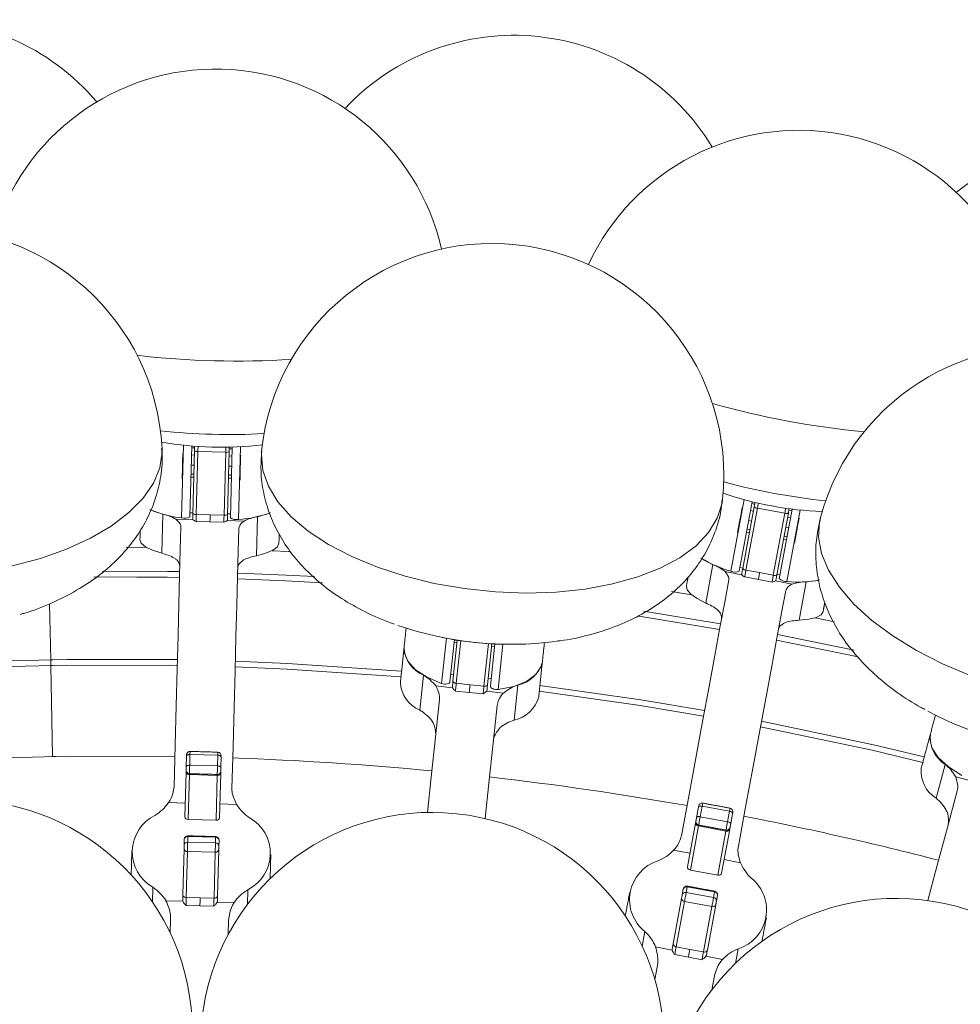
# Model space of a CAD drawing. Header units: millimetres. Extents: x 95 to 591, y 325 to 1119.
# Tile 38 of 55: x 414 to 455, y 629 to 672. Entities that reach past the tile are written whole.
import ezdxf

# ---------------------------------------------------------------- set-up
doc = ezdxf.new("R2010")
doc.units = ezdxf.units.MM

msp = doc.modelspace()

# ---------------------------------------------------------------- linework, layer by layer
at = {"color": 7, "linetype": 'Continuous', "lineweight": 15}
for p, q in [((421.456, 650.01), (421.538, 653.145)), ((421.89, 653.112), (421.81, 650.06)), ((421.888, 653.031), (422.012, 653.028)), ((423.559, 650.014), (423.639, 653.066)), ((423.992, 653.081), (423.91, 649.946)), ((421.88, 652.725), (422.004, 652.722)), ((421.938, 650.198), (422.009, 652.914)), ((422.158, 652.871), (422.087, 650.155)), ((422.158, 652.871), (423.358, 652.84)), ((423.287, 650.124), (423.358, 652.84)), ((423.509, 652.875), (423.438, 650.158)), ((423.504, 652.682), (423.629, 652.679)), ((423.512, 652.989), (423.637, 652.985)), ((421.868, 652.287), (421.993, 652.284)), ((423.492, 652.244), (423.617, 652.241)), ((421.854, 651.769), (421.979, 651.766)), ((421.858, 651.901), (421.983, 651.898)), ((423.479, 651.727), (423.604, 651.724)), ((423.482, 651.859), (423.607, 651.855)), ((445.164, 647.712), (445.736, 650.796)), ((446.078, 650.708), (445.521, 647.706)), ((445.67, 647.822), (446.165, 650.493)), ((446.063, 650.628), (446.186, 650.605)), ((420.598, 648.483), (420.642, 650.172)), ((421.814, 650.224), (421.939, 650.221)), ((422.087, 650.155), (422.687, 650.139)), ((422.687, 650.139), (423.287, 650.124)), ((423.438, 650.182), (423.563, 650.179)), ((424.731, 650.065), (424.687, 648.375)), ((446.305, 650.428), (445.81, 647.756)), ((446.007, 650.327), (446.13, 650.304)), ((446.305, 650.428), (447.485, 650.209)), ((446.99, 647.538), (447.485, 650.209)), ((447.64, 650.22), (447.145, 647.548)), ((447.242, 647.387), (447.798, 650.389)), ((448.149, 650.349), (447.578, 647.265)), ((447.605, 650.031), (447.728, 650.008)), ((447.661, 650.332), (447.784, 650.309)), ((421.213, 649.949), (421.942, 649.93)), ((422.679, 649.837), (422.079, 649.853)), ((423.279, 649.821), (422.679, 649.837)), ((424.15, 649.872), (423.42, 649.891)), ((445.927, 649.896), (446.05, 649.874)), ((447.525, 649.6), (447.648, 649.577)), ((445.833, 649.387), (445.956, 649.364)), ((445.857, 649.517), (445.98, 649.494)), ((447.455, 649.221), (447.578, 649.198)), ((447.431, 649.091), (447.554, 649.068)), ((419.069, 648.741), (419.937, 648.736)), ((419.133, 648.74), (419.937, 648.736)), ((444.077, 646.337), (444.385, 648)), ((418.078, 647.715), (421.373, 647.693)), ((444.914, 647.69), (445.632, 647.557)), ((445.551, 647.868), (445.674, 647.845)), ((445.81, 647.756), (446.4, 647.647)), ((446.4, 647.647), (446.99, 647.538)), ((447.149, 647.571), (447.272, 647.549)), ((421.366, 647.443), (417.67, 647.463)), ((446.345, 647.35), (445.755, 647.459)), ((446.935, 647.24), (446.345, 647.35)), ((447.803, 647.154), (447.086, 647.287)), ((448.408, 647.254), (448.1, 645.592)), ((442.603, 646.832), (443.465, 646.691)), ((415.806, 643.887), (415.758, 646.304)), ((441.39, 645.986), (444.719, 645.436)), ((448.798, 645.703), (449.639, 645.528)), ((447.177, 644.981), (450.485, 644.3)), ((432.676, 642.865), (432.881, 644.816)), ((433.229, 644.755), (433.038, 642.941)), ((433.166, 642.963), (433.353, 644.735)), ((433.216, 644.635), (433.341, 644.622)), ((433.227, 644.739), (433.352, 644.726)), ((433.501, 644.713), (433.308, 642.873)), ((434.501, 642.747), (434.694, 644.587)), ((434.844, 644.578), (434.658, 642.806)), ((434.779, 642.758), (434.969, 644.572)), ((434.843, 644.569), (434.968, 644.556)), ((435.322, 644.559), (435.117, 642.608)), ((450.651, 644.008), (447.132, 644.735)), ((434.832, 644.465), (434.957, 644.452)), ((415.889, 639.713), (415.811, 643.64)), ((431.732, 641.713), (431.891, 643.22)), ((433.071, 643.257), (433.196, 643.244)), ((433.308, 642.873), (433.904, 642.81)), ((433.904, 642.81), (434.501, 642.747)), ((434.688, 643.087), (434.812, 643.074)), ((432.422, 642.759), (433.148, 642.683)), ((433.869, 642.477), (433.273, 642.54)), ((434.466, 642.415), (433.869, 642.477)), ((435.344, 642.452), (434.618, 642.529)), ((435.959, 642.792), (435.801, 641.285)), ((421.652, 639.272), (421.664, 639.734)), ((421.816, 639.8), (421.804, 639.339)), ((421.816, 639.8), (423.016, 639.769)), ((423.004, 639.307), (423.016, 639.769)), ((423.164, 639.694), (423.152, 639.233)), ((421.596, 637.108), (421.646, 639.025)), ((421.804, 639.339), (423.004, 639.307)), ((423.145, 638.986), (423.095, 637.069)), ((454.016, 637.909), (454.408, 639.373)), ((421.793, 638.933), (421.743, 636.997)), ((421.793, 638.933), (422.993, 638.901)), ((422.942, 636.965), (422.993, 638.901)), ((454.861, 638.835), (455.566, 638.646)), ((420.892, 637.726), (421.611, 637.707)), ((423.83, 637.649), (423.111, 637.668)), ((443.678, 637.075), (443.762, 637.529)), ((443.923, 637.571), (443.838, 637.117)), ((443.923, 637.571), (445.103, 637.353)), ((445.018, 636.899), (445.103, 637.353)), ((421.743, 636.997), (422.942, 636.965)), ((443.838, 637.117), (445.018, 636.899)), ((445.237, 637.256), (445.153, 636.802)), ((443.284, 634.947), (443.633, 636.833)), ((443.764, 636.718), (443.412, 634.814)), ((443.764, 636.718), (444.944, 636.499)), ((444.591, 634.595), (444.944, 636.499)), ((445.108, 636.56), (444.759, 634.673)), ((421.564, 635.887), (421.57, 636.133)), ((421.723, 636.261), (421.717, 636.016)), ((421.717, 636.016), (422.917, 635.984)), ((421.723, 636.261), (422.923, 636.23)), ((422.917, 635.984), (422.923, 636.23)), ((423.07, 636.093), (423.063, 635.848)), ((421.507, 633.74), (421.559, 635.728)), ((421.707, 635.618), (421.655, 633.63)), ((421.707, 635.618), (422.906, 635.587)), ((422.854, 633.598), (422.906, 635.587)), ((423.059, 635.689), (423.007, 633.701)), ((442.686, 635.667), (443.393, 635.536)), ((445.575, 635.132), (444.868, 635.263)), ((443.412, 634.814), (444.591, 634.595)), ((420.203, 633.433), (420.22, 634.069)), ((424.31, 633.962), (424.293, 633.326)), ((443.061, 633.746), (443.106, 633.987)), ((443.277, 634.09), (443.233, 633.849)), ((443.277, 634.09), (444.457, 633.872)), ((420.781, 633.485), (421.511, 633.466)), ((421.655, 633.63), (422.254, 633.614)), ((422.254, 633.614), (422.854, 633.598)), ((442.67, 631.634), (443.032, 633.59)), ((443.16, 633.458), (442.798, 631.502)), ((443.16, 633.458), (444.34, 633.239)), ((443.233, 633.849), (444.413, 633.63)), ((444.413, 633.63), (444.457, 633.872)), ((444.581, 633.714), (444.536, 633.473)), ((422.245, 633.271), (421.646, 633.286)), ((422.845, 633.255), (422.245, 633.271)), ((423.719, 633.408), (422.989, 633.427)), ((443.978, 631.284), (444.34, 633.239)), ((444.507, 633.316), (444.145, 631.361)), ((420.964, 632.096), (420.98, 632.712)), ((423.479, 632.647), (423.463, 632.03)), ((441.334, 631.535), (441.45, 632.161)), ((441.913, 631.496), (442.63, 631.363)), ((442.798, 631.502), (443.388, 631.393)), ((443.388, 631.393), (443.978, 631.284)), ((445.472, 631.415), (445.356, 630.789)), ((443.325, 631.055), (442.735, 631.165)), ((443.915, 630.946), (443.325, 631.055)), ((444.802, 630.96), (444.084, 631.093)), ((441.876, 630.095), (441.988, 630.702)), ((444.446, 630.246), (444.334, 629.639))]:
    msp.add_line(p, q, dxfattribs=at)
at = {"color": 7, "linetype": 'Continuous', "lineweight": 15, "flags": 128}
for points in [[(414.149, 647.938), (415.363, 648.263), (416.493, 648.663), (417.519, 649.131), (418.421, 649.659), (419.184, 650.238), (419.795, 650.856), (420.241, 651.504), (420.517, 652.169), (420.615, 652.84), (420.612, 653.007)], [(422.009, 652.914), (422.01, 652.937), (422.011, 652.96), (422.011, 652.982), (422.012, 653.002), (422.012, 653.018), (422.013, 653.031), (422.013, 653.038), (422.013, 653.04)], [(422.164, 653.092), (422.163, 653.042), (422.161, 652.987), (422.16, 652.929), (422.158, 652.871)], [(423.358, 652.84), (423.36, 652.897), (423.361, 652.955), (423.362, 653.011), (423.364, 653.06), (423.364, 653.06)], [(423.512, 653), (423.512, 652.999), (423.512, 652.991), (423.512, 652.979), (423.511, 652.963), (423.511, 652.943), (423.51, 652.921), (423.51, 652.898), (423.509, 652.875)], [(421.478, 651.701), (421.49, 652.175), (421.499, 652.515), (421.504, 652.719), (421.506, 652.787)], [(424.005, 652.721), (424.003, 652.653), (423.998, 652.449), (423.989, 652.11), (423.977, 651.635)], [(424.909, 652.894), (424.897, 652.728), (424.961, 652.053), (425.201, 651.374), (425.613, 650.704), (426.19, 650.054), (426.922, 649.437), (427.796, 648.862), (428.795, 648.341), (429.903, 647.882), (431.098, 647.495), (432.361, 647.184), (433.669, 646.957), (434.997, 646.818), (436.323, 646.768), (437.623, 646.809), (438.873, 646.94), (440.052, 647.158), (441.138, 647.46), (442.112, 647.84), (442.956, 648.292), (443.656, 648.808), (444.198, 649.377), (444.574, 649.991), (444.777, 650.638), (444.8, 650.804)], [(445.45, 649.379), (445.536, 649.845), (445.598, 650.179), (445.635, 650.38), (445.648, 650.447)], [(446.165, 650.493), (446.169, 650.516), (446.173, 650.539), (446.178, 650.561), (446.181, 650.58), (446.184, 650.596), (446.186, 650.608), (446.188, 650.615), (446.188, 650.617)], [(446.346, 650.645), (446.337, 650.596), (446.327, 650.542), (446.316, 650.485), (446.305, 650.428)], [(420.089, 650.369), (420.241, 650.303), (420.642, 650.172)], [(421.932, 649.949), (421.933, 649.979), (421.933, 650.009), (421.934, 650.041), (421.935, 650.072), (421.936, 650.104), (421.937, 650.135), (421.938, 650.167), (421.938, 650.198)], [(422.087, 650.155), (422.086, 650.108), (422.085, 650.061), (422.084, 650.015), (422.082, 649.971), (422.081, 649.932), (422.081, 649.899), (422.08, 649.872), (422.079, 649.853)], [(422.679, 649.837), (422.68, 649.856), (422.68, 649.883), (422.681, 649.916), (422.682, 649.956), (422.683, 649.999), (422.685, 650.045), (422.686, 650.093), (422.687, 650.139)], [(423.279, 649.821), (423.279, 649.84), (423.28, 649.867), (423.281, 649.901), (423.282, 649.94), (423.283, 649.983), (423.284, 650.03), (423.286, 650.077), (423.287, 650.124)], [(423.438, 650.158), (423.437, 650.128), (423.436, 650.096), (423.435, 650.065), (423.435, 650.033), (423.434, 650.001), (423.433, 649.97), (423.432, 649.939), (423.431, 649.909)], [(424.731, 650.065), (425.138, 650.174), (425.28, 650.227)], [(447.485, 650.209), (447.496, 650.266), (447.506, 650.323), (447.517, 650.377), (447.526, 650.426), (447.526, 650.426)], [(447.663, 650.344), (447.663, 650.342), (447.661, 650.335), (447.659, 650.323), (447.656, 650.307), (447.652, 650.287), (447.648, 650.266), (447.644, 650.243), (447.64, 650.22)], [(449.026, 650.021), (448.988, 649.858), (448.945, 649.181), (449.076, 648.473), (449.379, 647.747), (449.847, 647.015), (450.473, 646.291), (451.246, 645.587), (452.152, 644.915), (453.174, 644.289), (454.294, 643.719), (455.493, 643.215)], [(421.129, 638.4), (421.176, 640.202), (421.221, 641.897), (421.262, 643.481), (421.301, 644.95), (421.336, 646.302), (421.368, 647.532), (421.397, 648.639), (421.423, 649.619)], [(448.106, 649.991), (448.094, 649.924), (448.056, 649.723), (447.994, 649.389), (447.908, 648.923)], [(423.922, 649.554), (423.897, 648.573), (423.868, 647.467), (423.835, 646.236), (423.8, 644.885), (423.761, 643.415), (423.72, 641.831), (423.676, 640.137), (423.628, 638.335)], [(419.658, 649.075), (419.717, 648.916), (419.899, 648.759), (420.197, 648.613), (420.598, 648.483)], [(424.687, 648.375), (425.094, 648.485), (425.399, 648.615), (425.589, 648.762), (425.656, 648.918)], [(425.36, 648.594), (426.068, 648.561), (426.151, 648.557)], [(443.87, 648.281), (444.01, 648.191), (444.385, 648)], [(418.03, 647.715), (420.849, 647.701), (421.373, 647.693)], [(423.894, 647.627), (425.966, 647.541), (427.187, 647.476)], [(445.624, 647.577), (445.63, 647.606), (445.636, 647.637), (445.641, 647.667), (445.647, 647.698), (445.653, 647.729), (445.659, 647.761), (445.664, 647.791), (445.67, 647.822)], [(445.81, 647.756), (445.802, 647.71), (445.793, 647.664), (445.785, 647.618), (445.777, 647.576), (445.77, 647.537), (445.764, 647.504), (445.759, 647.478), (445.755, 647.459)], [(446.345, 647.35), (446.349, 647.368), (446.354, 647.395), (446.36, 647.428), (446.367, 647.466), (446.375, 647.509), (446.383, 647.555), (446.392, 647.601), (446.4, 647.647)], [(446.935, 647.24), (446.939, 647.259), (446.943, 647.285), (446.95, 647.318), (446.957, 647.357), (446.965, 647.4), (446.973, 647.445), (446.982, 647.492), (446.99, 647.538)], [(447.145, 647.548), (447.139, 647.518), (447.133, 647.487), (447.128, 647.456), (447.122, 647.425), (447.116, 647.394), (447.11, 647.363), (447.105, 647.333), (447.099, 647.304)], [(421.366, 647.443), (420.846, 647.452), (417.766, 647.464)], [(427.537, 647.206), (425.954, 647.291), (423.865, 647.378)], [(443.025, 636.296), (443.354, 638.068), (443.663, 639.735), (443.951, 641.293), (444.219, 642.738), (444.466, 644.068), (444.69, 645.278), (444.892, 646.367), (445.07, 647.331)], [(443.242, 647.07), (443.275, 646.903), (443.431, 646.72), (443.702, 646.529), (444.077, 646.337)], [(448.408, 647.254), (448.827, 647.298), (448.975, 647.328)], [(447.529, 646.875), (447.35, 645.911), (447.148, 644.823), (446.924, 643.612), (446.677, 642.283), (446.409, 640.838), (446.121, 639.28), (445.812, 637.613), (445.483, 635.841)], [(444.674, 645.191), (441.203, 645.762), (441.15, 645.77)], [(448.1, 645.592), (448.519, 645.636), (448.841, 645.717), (449.051, 645.832), (449.142, 645.977)], [(431.056, 644.411), (431.06, 644.219), (431.214, 643.831), (431.55, 643.46), (432.049, 643.131), (432.676, 642.865)], [(414.083, 643.842), (416.501, 643.899), (421.273, 643.893)], [(421.267, 643.647), (416.505, 643.653), (414.096, 643.596)], [(415.806, 643.887), (420.918, 643.899), (421.273, 643.893)], [(415.811, 643.64), (415.811, 643.652), (415.81, 643.67), (415.81, 643.695), (415.809, 643.726), (415.808, 643.762), (415.808, 643.801), (415.807, 643.843), (415.806, 643.887)], [(421.267, 643.647), (420.914, 643.653), (415.811, 643.64)], [(423.772, 643.828), (426.027, 643.732), (430.95, 643.4)], [(435.117, 642.608), (435.786, 642.738), (436.342, 642.957), (436.748, 643.249), (436.979, 643.597), (437.023, 643.784)], [(430.924, 643.155), (426.015, 643.486), (423.766, 643.581)], [(433.038, 642.941), (433.027, 642.911), (433.002, 642.885), (432.963, 642.864), (432.914, 642.849), (432.857, 642.841), (432.796, 642.841), (432.734, 642.849), (432.676, 642.865)], [(433.141, 642.72), (433.144, 642.752), (433.147, 642.783), (433.151, 642.814), (433.154, 642.846), (433.157, 642.876), (433.16, 642.906), (433.163, 642.935), (433.166, 642.963)], [(433.308, 642.873), (433.279, 642.877), (433.251, 642.884), (433.226, 642.894), (433.204, 642.906), (433.187, 642.919), (433.175, 642.933), (433.168, 642.948), (433.166, 642.963)], [(433.308, 642.873), (433.303, 642.83), (433.298, 642.784), (433.293, 642.737), (433.288, 642.691), (433.284, 642.646), (433.279, 642.605), (433.276, 642.57), (433.273, 642.54)], [(433.904, 642.81), (433.9, 642.767), (433.895, 642.721), (433.89, 642.675), (433.885, 642.628), (433.881, 642.583), (433.876, 642.543), (433.872, 642.507), (433.869, 642.477)], [(434.501, 642.747), (434.53, 642.746), (434.559, 642.747), (434.585, 642.751), (434.609, 642.758), (434.629, 642.767), (434.644, 642.779), (434.654, 642.792), (434.658, 642.806)], [(434.658, 642.806), (434.655, 642.778), (434.652, 642.749), (434.649, 642.719), (434.646, 642.689), (434.642, 642.658), (434.639, 642.626), (434.636, 642.595), (434.633, 642.563)], [(434.466, 642.415), (434.469, 642.444), (434.473, 642.48), (434.477, 642.521), (434.482, 642.565), (434.487, 642.612), (434.492, 642.659), (434.497, 642.704), (434.501, 642.747)], [(435.117, 642.608), (435.057, 642.605), (434.995, 642.61), (434.935, 642.623), (434.881, 642.642), (434.836, 642.667), (434.803, 642.696), (434.783, 642.727), (434.779, 642.758)], [(443.982, 641.457), (441.238, 641.914), (436.891, 642.528)], [(436.917, 642.773), (441.276, 642.157), (444.027, 641.699)], [(432.068, 637.299), (432.228, 638.82), (432.41, 640.551), (432.581, 642.175)], [(435.067, 641.913), (434.896, 640.29), (434.714, 638.558), (434.554, 637.037)], [(446.485, 641.243), (451.314, 640.22), (453.507, 639.698)], [(453.443, 639.461), (451.259, 639.98), (446.44, 641.001)], [(453.77, 640.68), (453.744, 640.489), (453.835, 640.082), (454.11, 639.664), (454.55, 639.261), (455.128, 638.899)], [(421.82, 639.933), (421.82, 639.93), (421.819, 639.915), (421.818, 639.887), (421.817, 639.848), (421.816, 639.8)], [(423.016, 639.769), (423.017, 639.816), (423.018, 639.855), (423.019, 639.883), (423.019, 639.898), (423.019, 639.901)], [(412.553, 639.607), (416.499, 639.724), (421.164, 639.72)], [(415.889, 639.713), (420.92, 639.724), (421.164, 639.72)], [(421.664, 639.734), (421.668, 639.747), (421.676, 639.76), (421.691, 639.772), (421.71, 639.782), (421.733, 639.79), (421.759, 639.796), (421.787, 639.799), (421.816, 639.8)], [(421.664, 639.734), (421.665, 639.753), (421.665, 639.768), (421.666, 639.779), (421.666, 639.786), (421.666, 639.787)], [(423.016, 639.769), (423.045, 639.767), (423.073, 639.762), (423.099, 639.755), (423.121, 639.745), (423.14, 639.734), (423.153, 639.722), (423.161, 639.708), (423.164, 639.694)], [(423.165, 639.747), (423.165, 639.746), (423.165, 639.74), (423.165, 639.729), (423.164, 639.713), (423.164, 639.694)], [(421.646, 639.025), (421.647, 639.079), (421.648, 639.124), (421.649, 639.157), (421.65, 639.179), (421.65, 639.188), (421.65, 639.188)], [(421.646, 639.025), (421.648, 639.008), (421.656, 638.991), (421.67, 638.975), (421.688, 638.961), (421.711, 638.95), (421.736, 638.941), (421.764, 638.935), (421.793, 638.933)], [(421.648, 639.125), (421.648, 639.126), (421.649, 639.135), (421.649, 639.154), (421.65, 639.18), (421.651, 639.21), (421.651, 639.242), (421.652, 639.272)], [(421.652, 639.272), (421.656, 639.286), (421.664, 639.299), (421.679, 639.311), (421.697, 639.321), (421.72, 639.329), (421.747, 639.335), (421.775, 639.338), (421.804, 639.339)], [(421.794, 638.971), (421.794, 638.966), (421.793, 638.933)], [(421.804, 639.339), (421.802, 639.263), (421.8, 639.183), (421.798, 639.107), (421.796, 639.043), (421.795, 638.997), (421.795, 638.974), (421.794, 638.971)], [(422.993, 638.901), (423.022, 638.902), (423.051, 638.906), (423.077, 638.914), (423.1, 638.924), (423.119, 638.937), (423.133, 638.952), (423.142, 638.969), (423.145, 638.986)], [(422.994, 638.94), (422.994, 638.942), (422.995, 638.965), (422.996, 639.011), (422.998, 639.076), (423, 639.152), (423.002, 639.232), (423.004, 639.307)], [(423.004, 639.307), (423.033, 639.305), (423.061, 639.3), (423.087, 639.293), (423.109, 639.284), (423.128, 639.273), (423.141, 639.26), (423.149, 639.247), (423.152, 639.233)], [(423.15, 639.149), (423.15, 639.149), (423.149, 639.14), (423.149, 639.118), (423.148, 639.085), (423.147, 639.04), (423.145, 638.986)], [(423.152, 639.233), (423.151, 639.203), (423.15, 639.171), (423.149, 639.14), (423.149, 639.115), (423.148, 639.096), (423.148, 639.087), (423.148, 639.086)], [(422.993, 638.901), (422.994, 638.935), (422.994, 638.94)], [(453.657, 633.497), (454.053, 634.974), (454.504, 636.656), (454.926, 638.233)], [(443.947, 637.702), (443.946, 637.699), (443.944, 637.684), (443.938, 637.657), (443.931, 637.618), (443.923, 637.571)], [(443.762, 637.529), (443.766, 637.548), (443.769, 637.563), (443.771, 637.574), (443.772, 637.58), (443.772, 637.581)], [(443.762, 637.529), (443.768, 637.542), (443.778, 637.554), (443.794, 637.563), (443.815, 637.57), (443.839, 637.575), (443.865, 637.576), (443.894, 637.575), (443.923, 637.571)], [(445.103, 637.353), (445.111, 637.4), (445.118, 637.438), (445.123, 637.465), (445.126, 637.48), (445.127, 637.483)], [(445.103, 637.353), (445.131, 637.346), (445.158, 637.337), (445.182, 637.326), (445.203, 637.313), (445.219, 637.299), (445.231, 637.285), (445.237, 637.27), (445.237, 637.256)], [(445.247, 637.308), (445.247, 637.307), (445.246, 637.301), (445.244, 637.29), (445.241, 637.275), (445.237, 637.256)], [(443.633, 636.833), (443.643, 636.886), (443.651, 636.93), (443.657, 636.963), (443.661, 636.984), (443.663, 636.993), (443.663, 636.993)], [(443.651, 636.931), (443.652, 636.932), (443.653, 636.941), (443.657, 636.959), (443.661, 636.984), (443.667, 637.014), (443.673, 637.046), (443.678, 637.075)], [(443.678, 637.075), (443.684, 637.088), (443.694, 637.1), (443.71, 637.109), (443.73, 637.116), (443.754, 637.121), (443.781, 637.123), (443.809, 637.121), (443.838, 637.117)], [(443.838, 637.117), (443.825, 637.043), (443.81, 636.964), (443.796, 636.89), (443.785, 636.827), (443.776, 636.781), (443.772, 636.758), (443.772, 636.756)], [(444.951, 636.537), (444.952, 636.54), (444.956, 636.562), (444.964, 636.608), (444.976, 636.671), (444.99, 636.746), (445.005, 636.824), (445.018, 636.899)], [(445.018, 636.899), (445.047, 636.892), (445.074, 636.883), (445.098, 636.872), (445.119, 636.859), (445.135, 636.845), (445.147, 636.831), (445.153, 636.816), (445.153, 636.802)], [(443.633, 636.833), (443.633, 636.815), (443.638, 636.797), (443.649, 636.78), (443.665, 636.763), (443.685, 636.748), (443.709, 636.735), (443.736, 636.725), (443.764, 636.718)], [(443.772, 636.756), (443.771, 636.751), (443.764, 636.718)], [(444.944, 636.499), (444.973, 636.496), (445.002, 636.496), (445.029, 636.499), (445.053, 636.506), (445.074, 636.515), (445.091, 636.528), (445.102, 636.543), (445.108, 636.56)], [(444.944, 636.499), (444.951, 636.532), (444.951, 636.537)], [(445.138, 636.719), (445.138, 636.719), (445.136, 636.71), (445.132, 636.689), (445.126, 636.656), (445.118, 636.613), (445.108, 636.56)], [(445.153, 636.802), (445.148, 636.772), (445.142, 636.741), (445.136, 636.711), (445.131, 636.686), (445.128, 636.668), (445.126, 636.658), (445.126, 636.658)], [(421.57, 636.133), (421.57, 636.143), (421.57, 636.144)], [(421.717, 636.016), (421.716, 635.982), (421.715, 635.939), (421.714, 635.888), (421.712, 635.832), (421.711, 635.774), (421.709, 635.717), (421.708, 635.664), (421.707, 635.618)], [(421.724, 636.29), (421.724, 636.287), (421.723, 636.261)], [(422.923, 636.23), (422.924, 636.255), (422.924, 636.259)], [(423.07, 636.105), (423.07, 636.104), (423.07, 636.093)], [(421.559, 635.728), (421.56, 635.746), (421.561, 635.768), (421.561, 635.79), (421.562, 635.814), (421.562, 635.836), (421.563, 635.857), (421.563, 635.874), (421.564, 635.887)], [(422.906, 635.587), (422.907, 635.633), (422.909, 635.685), (422.91, 635.742), (422.912, 635.8), (422.913, 635.857), (422.915, 635.908), (422.916, 635.951), (422.917, 635.984)], [(423.063, 635.848), (423.063, 635.835), (423.062, 635.817), (423.062, 635.797), (423.061, 635.774), (423.061, 635.751), (423.06, 635.728), (423.059, 635.707), (423.059, 635.689)], [(443.106, 633.987), (443.108, 633.997), (443.108, 633.999)], [(443.283, 634.119), (443.282, 634.116), (443.277, 634.09)], [(444.457, 633.872), (444.462, 633.897), (444.463, 633.9)], [(421.502, 633.517), (421.502, 633.548), (421.503, 633.579), (421.504, 633.609), (421.505, 633.638), (421.505, 633.665), (421.506, 633.692), (421.507, 633.717), (421.507, 633.74)], [(421.655, 633.63), (421.654, 633.593), (421.653, 633.552), (421.651, 633.507), (421.65, 633.46), (421.649, 633.413), (421.648, 633.367), (421.647, 633.325), (421.646, 633.286)], [(422.254, 633.614), (422.253, 633.578), (422.252, 633.536), (422.251, 633.491), (422.25, 633.444), (422.249, 633.397), (422.247, 633.351), (422.246, 633.309), (422.245, 633.271)], [(422.845, 633.255), (422.846, 633.293), (422.847, 633.336), (422.848, 633.381), (422.85, 633.429), (422.851, 633.476), (422.852, 633.521), (422.853, 633.562), (422.854, 633.598)], [(423.007, 633.701), (423.006, 633.677), (423.006, 633.652), (423.005, 633.626), (423.004, 633.598), (423.003, 633.569), (423.003, 633.54), (423.002, 633.509), (423.001, 633.478)], [(443.032, 633.59), (443.035, 633.608), (443.039, 633.628), (443.043, 633.651), (443.048, 633.674), (443.052, 633.696), (443.056, 633.716), (443.059, 633.733), (443.061, 633.746)], [(443.233, 633.849), (443.227, 633.816), (443.219, 633.774), (443.209, 633.723), (443.199, 633.668), (443.189, 633.611), (443.178, 633.555), (443.169, 633.503), (443.16, 633.458)], [(444.34, 633.239), (444.349, 633.284), (444.358, 633.336), (444.369, 633.392), (444.379, 633.45), (444.389, 633.505), (444.399, 633.555), (444.407, 633.598), (444.413, 633.63)], [(444.536, 633.473), (444.534, 633.46), (444.53, 633.443), (444.527, 633.422), (444.523, 633.4), (444.518, 633.377), (444.514, 633.355), (444.51, 633.334), (444.507, 633.316)], [(444.583, 633.726), (444.583, 633.724), (444.581, 633.714)], [(442.629, 631.415), (442.635, 631.446), (442.64, 631.476), (442.646, 631.505), (442.651, 631.533), (442.656, 631.561), (442.661, 631.587), (442.665, 631.611), (442.67, 631.634)], [(442.798, 631.502), (442.791, 631.466), (442.784, 631.426), (442.775, 631.381), (442.767, 631.335), (442.758, 631.289), (442.75, 631.244), (442.742, 631.202), (442.735, 631.165)], [(443.388, 631.393), (443.381, 631.357), (443.374, 631.316), (443.365, 631.272), (443.357, 631.226), (443.348, 631.18), (443.34, 631.135), (443.332, 631.093), (443.325, 631.055)], [(444.145, 631.361), (444.14, 631.338), (444.136, 631.313), (444.131, 631.287), (444.126, 631.26), (444.121, 631.232), (444.115, 631.202), (444.11, 631.172), (444.104, 631.142)], [(443.915, 630.946), (443.922, 630.983), (443.93, 631.025), (443.938, 631.07), (443.947, 631.117), (443.955, 631.163), (443.964, 631.207), (443.971, 631.248), (443.978, 631.284)]]:
    msp.add_lwpolyline(points, dxfattribs=at)
at = {"color": 7, "linetype": 'Continuous', "lineweight": 15}
for centre, radius, start, end in [((410.153, 661.506), 10, 40.1778, 145.8222), ((435.799, 660.834), 10, 31.1778, 136.8222), ((422.929, 659.377), 10, 12.8979, 164.1021), ((448.084, 656.733), 10, 3.8979, 155.1021), ((461.024, 656.159), 10, 22.1778, 127.8222), ((410.626, 652.484), 10, 3, 93), ((434.854, 651.849), 10, 84, 174), ((434.854, 651.849), 10, 354, 84), ((458.685, 647.432), 10, 75, 165), ((423.834, 693.936), 37.161, 263.3576, 273.6422), ((454.383, 690.719), 37.155, 254.3568, 264.6432), ((423.543, 682.811), 29.204, 264.1066, 272.8934), ((423.166, 668.418), 15.359, 260.3632, 276.6368), ((422.163, 653.036), 0.15, 154.1681, 178.5), ((423.362, 653.004), 0.15, 358.5, 22.8319), ((422.128, 653.046), 0.177, 228.1053, 279.8728), ((423.398, 653.013), 0.177, 257.1192, 308.9029), ((452.356, 679.78), 29.201, 255.1064, 263.8939), ((449.732, 665.626), 15.359, 251.3632, 267.6368), ((446.303, 650.605), 0.177, 219.1088, 270.8714), ((446.335, 650.59), 0.15, 145.1681, 169.5), ((421.947, 654.675), 4.69, 246.8239, 263.9936), ((420.114, 647.985), 2.25, 60.79, 76.4448), ((421.58, 650.414), 0.422, 252.9938, 303.0351), ((422.057, 650.33), 0.177, 228.1052, 279.8729), ((423.326, 650.297), 0.177, 257.1277, 308.8836), ((423.668, 654.605), 4.665, 272.9761, 290.3508), ((425.144, 647.853), 2.25, 100.5562, 116.2119), ((447.551, 650.374), 0.177, 248.1252, 299.9042), ((447.515, 650.371), 0.15, 349.5, 13.8319), ((423.808, 650.356), 0.422, 233.9596, 284.0101), ((420.043, 646.217), 2.333, 61.7408, 76.2568), ((425.122, 646.083), 2.333, 100.7461, 115.2589), ((446.378, 652.242), 4.69, 237.8232, 254.9935), ((443.522, 645.921), 2.251, 51.7896, 67.443), ((445.349, 648.092), 0.422, 243.9975, 294.0329), ((445.808, 647.934), 0.177, 219.1017, 270.8685), ((447.056, 647.702), 0.177, 248.1286, 299.8899), ((447.541, 647.686), 0.422, 224.9646, 275.0065), ((448.067, 651.904), 4.665, 263.9756, 281.3514), ((448.469, 645.004), 2.25, 91.5556, 107.2099), ((443.176, 644.187), 2.332, 52.7387, 67.2582), ((435.639, 659.324), 14.771, 250.8448, 277.568), ((448.171, 643.261), 2.332, 91.7425, 106.2624), ((435.702, 659.914), 15.359, 258.6511, 269.3489), ((432.432, 644.487), 1.378, 183.171, 246.8702), ((435.693, 644.145), 1.378, 281.1296, 344.8291), ((431.012, 641.67), 1.782, 37.6785, 60.4396), ((432.274, 642.98), 1.378, 183.1695, 246.8716), ((436.497, 641.094), 1.782, 107.5596, 130.3215), ((435.535, 642.637), 1.378, 281.1292, 344.8296), ((430.83, 640.132), 1.82, 38.9628, 60.2788), ((460.629, 654.692), 14.77, 241.8444, 268.5686), ((436.355, 639.552), 1.82, 107.7201, 129.0392), ((455.141, 640.54), 1.378, 174.1706, 237.8703), ((421.816, 639.783), 0.15, 88.5, 178.5), ((423.015, 639.751), 0.15, 358.5, 88.5), ((418.71, 498.241), 141.5, 84.50615, 87.99385), ((421.798, 639.121), 0.15, 178.5, 268.5), ((422.998, 639.09), 0.15, 268.5, 358.5), ((454.749, 639.076), 1.378, 174.1709, 237.8702), ((453.298, 637.98), 1.782, 28.6792, 51.4396), ((418.71, 498.241), 141.5, 80.00615, 83.49385), ((411.918, 627.834), 10, 3, 93), ((419.301, 638.831), 1.937, 301.0824, 325.2307), ((443.919, 637.554), 0.15, 79.5, 169.5), ((452.878, 636.49), 1.82, 29.9621, 51.281), ((432.274, 627.301), 10, 84, 174), ((425.476, 638.669), 1.937, 211.7677, 235.9193), ((445.099, 637.335), 0.15, 349.5, 79.5), ((421.086, 635.599), 1.758, 116.5136, 240.4864), ((423.525, 635.535), 1.758, 296.5141, 60.4859), ((432.274, 627.301), 10, 354, 84), ((443.799, 636.904), 0.15, 169.5, 259.5), ((418.71, 498.241), 141.5, 75.50615, 78.99385), ((444.979, 636.685), 0.15, 259.5, 349.5), ((421.705, 635.874), 0.142, 85.1601, 174.7223), ((421.72, 636.14), 0.15, 88.5, 178.5), ((421.711, 636.119), 0.142, 85.1601, 174.7223), ((422.928, 636.088), 0.142, 2.2812, 91.8363), ((422.92, 636.109), 0.15, 358.5, 88.5), ((421.691, 635.751), 0.134, 189.9168, 276.5546), ((422.928, 635.719), 0.134, 260.4411, 347.0875), ((422.921, 635.842), 0.142, 2.281, 91.8365), ((441.287, 637.007), 1.937, 292.0807, 316.2317), ((442.544, 633.536), 1.758, 107.5143, 231.4858), ((447.361, 635.881), 1.937, 202.768, 226.9198), ((444.943, 633.092), 1.758, 287.5141, 51.486), ((419.135, 632.465), 1.937, 31.7678, 55.9193), ((425.309, 632.304), 1.936, 121.0797, 145.2334), ((443.243, 633.952), 0.142, 76.1643, 165.7229), ((443.255, 633.972), 0.15, 79.5, 169.5), ((444.435, 633.753), 0.15, 349.5, 79.5), ((421.639, 633.763), 0.134, 189.9285, 276.5431), ((422.876, 633.73), 0.134, 260.4528, 347.0759), ((452.297, 623.59), 10, 75, 165), ((443.166, 633.592), 0.134, 180.9252, 267.5475), ((443.199, 633.711), 0.142, 76.1599, 165.7273), ((444.395, 633.489), 0.142, 353.2818, 82.8304), ((444.44, 633.731), 0.142, 353.2777, 82.8406), ((444.383, 633.366), 0.134, 251.4396, 338.086), ((452.297, 623.59), 10, 345, 75), ((440.127, 630.746), 1.937, 22.7684, 46.9195), ((442.804, 631.636), 0.134, 180.9194, 267.5468), ((444.02, 631.411), 0.134, 251.4558, 338.0703), ((446.2, 629.621), 1.937, 112.0805, 136.2319)]:
    msp.add_arc(centre, radius, start, end, dxfattribs=at)
for centre, major_axis, start_param, end_param in [((421.746, 637.104), (0.15, -0.004), 3.141593, 4.712389), ((422.945, 637.072), (0.15, -0.004), 4.712389, 6.283185), ((443.431, 634.919), (0.147, -0.027), 3.141593, 4.712389), ((444.611, 634.701), (0.147, -0.027), 4.712389, 6.283185)]:
    msp.add_ellipse(centre, major_axis=major_axis, ratio=0.715148, start_param=start_param, end_param=end_param, dxfattribs=at)
for points, knots in [([(414.491, 645.848), (414.542, 645.862), (415.002, 645.982), (415.828, 646.315), (416.905, 646.844), (417.848, 647.47), (418.642, 648.151), (419.306, 648.895), (419.838, 649.695), (420.241, 650.544), (420.512, 651.463), (420.64, 652.295), (420.605, 652.822), (420.592, 653.01)], [0, 0, 0, 0, 0.0145, 0.13273, 0.254943, 0.364711, 0.469087, 0.568099, 0.663007, 0.755127, 0.8455, 0.944722, 1, 1, 1, 1]), ([(424.916, 652.888), (424.895, 652.601), (424.852, 651.998), (424.975, 651.089), (425.229, 650.191), (425.615, 649.345), (426.12, 648.553), (426.745, 647.815), (427.491, 647.131), (428.363, 646.502), (429.363, 645.95), (430.137, 645.59), (430.589, 645.445), (430.649, 645.426)], [0, 0, 0, 0, 0.084442, 0.176789, 0.267982, 0.359311, 0.452181, 0.548161, 0.648847, 0.755355, 0.86735, 0.982465, 1, 1, 1, 1]), ([(437.634, 644.691), (437.686, 644.696), (438.159, 644.743), (439.027, 644.943), (440.174, 645.296), (441.203, 645.767), (442.094, 646.316), (442.866, 646.947), (443.517, 647.654), (444.048, 648.429), (444.459, 649.294), (444.715, 650.096), (444.763, 650.622), (444.78, 650.81)], [0, 0, 0, 0, 0.0145, 0.13273, 0.254943, 0.364711, 0.469087, 0.568098, 0.663008, 0.755127, 0.845499, 0.944722, 1, 1, 1, 1]), ([(421.213, 649.949), (421.304, 649.863), (421.418, 649.756), (421.422, 649.642), (421.423, 649.619)], [0, 0, 0, 0, 0.799528, 1, 1, 1, 1]), ([(422.079, 649.853), (422.079, 649.853), (422.05, 649.865), (421.992, 649.889), (421.958, 649.917), (421.942, 649.93)], [0, 0, 0, 0, 0.00807, 0.517777, 1, 1, 1, 1]), ([(423.42, 649.891), (423.403, 649.879), (423.368, 649.853), (423.309, 649.832), (423.279, 649.822), (423.279, 649.821)], [0, 0, 0, 0, 0.482228, 0.991931, 1, 1, 1, 1]), ([(423.922, 649.554), (423.949, 649.644), (423.982, 649.756), (424.122, 649.853), (424.15, 649.872)], [0, 0, 0, 0, 0.799518, 1, 1, 1, 1]), ([(449.032, 650.013), (448.966, 649.732), (448.829, 649.144), (448.809, 648.227), (448.919, 647.3), (449.168, 646.404), (449.543, 645.543), (450.044, 644.716), (450.674, 643.924), (451.437, 643.166), (452.338, 642.465), (453.047, 641.988), (453.471, 641.774), (453.527, 641.746)], [0, 0, 0, 0, 0.084442, 0.176788, 0.267983, 0.35931, 0.45218, 0.548161, 0.648847, 0.755356, 0.86735, 0.982465, 1, 1, 1, 1]), ([(421.379, 647.925), (421.357, 648.017), (421.328, 648.137), (421.182, 648.246), (421.148, 648.271)], [0, 0, 0, 0, 0.763341, 1, 1, 1, 1]), ([(424.127, 648.193), (424.026, 648.113), (423.894, 648.007), (423.881, 647.888), (423.878, 647.86)], [0, 0, 0, 0, 0.763347, 1, 1, 1, 1]), ([(444.914, 647.69), (444.991, 647.591), (445.086, 647.467), (445.073, 647.353), (445.07, 647.331)], [0, 0, 0, 0, 0.799528, 1, 1, 1, 1]), ([(445.755, 647.459), (445.755, 647.459), (445.728, 647.476), (445.674, 647.509), (445.646, 647.541), (445.632, 647.557)], [0, 0, 0, 0, 0.008077, 0.517779, 1, 1, 1, 1]), ([(447.086, 647.287), (447.067, 647.278), (447.028, 647.258), (446.967, 647.247), (446.936, 647.241), (446.935, 647.24)], [0, 0, 0, 0, 0.482227, 0.991929, 1, 1, 1, 1]), ([(447.529, 646.875), (447.569, 646.96), (447.62, 647.066), (447.772, 647.139), (447.803, 647.154)], [0, 0, 0, 0, 0.799517, 1, 1, 1, 1]), ([(444.762, 645.665), (444.754, 645.759), (444.745, 645.882), (444.618, 646.012), (444.588, 646.043)], [0, 0, 0, 0, 0.763342, 1, 1, 1, 1]), ([(447.518, 645.5), (447.405, 645.436), (447.258, 645.353), (447.227, 645.237), (447.22, 645.209)], [0, 0, 0, 0, 0.763348, 1, 1, 1, 1]), ([(432.422, 642.759), (432.499, 642.604), (432.596, 642.409), (432.583, 642.214), (432.581, 642.175)], [0, 0, 0, 0, 0.799502, 1, 1, 1, 1]), ([(433.273, 642.54), (433.272, 642.541), (433.245, 642.564), (433.191, 642.609), (433.162, 642.659), (433.148, 642.683)], [0, 0, 0, 0, 0.008126, 0.517886, 1, 1, 1, 1]), ([(434.618, 642.529), (434.599, 642.508), (434.56, 642.465), (434.498, 642.432), (434.467, 642.415), (434.466, 642.415)], [0, 0, 0, 0, 0.482107, 0.991869, 1, 1, 1, 1]), ([(435.067, 641.913), (435.108, 642.067), (435.158, 642.259), (435.313, 642.42), (435.344, 642.452)], [0, 0, 0, 0, 0.799521, 1, 1, 1, 1]), ([(432.422, 640.664), (432.414, 640.823), (432.404, 641.031), (432.275, 641.23), (432.245, 641.277)], [0, 0, 0, 0, 0.763358, 1, 1, 1, 1]), ([(435.209, 640.965), (435.095, 640.831), (434.947, 640.654), (434.916, 640.451), (434.908, 640.402)], [0, 0, 0, 0, 0.763316, 1, 1, 1, 1]), ([(454.861, 638.835), (454.913, 638.669), (454.978, 638.462), (454.935, 638.271), (454.926, 638.233)], [0, 0, 0, 0, 0.799506, 1, 1, 1, 1]), ([(421.129, 638.4), (421.1, 638.215), (421.064, 637.982), (420.921, 637.769), (420.892, 637.726)], [0, 0, 0, 0, 0.7995, 1, 1, 1, 1]), ([(423.83, 637.649), (423.741, 637.831), (423.63, 638.057), (423.629, 638.289), (423.628, 638.335)], [0, 0, 0, 0, 0.799512, 1, 1, 1, 1]), ([(454.533, 636.765), (454.55, 636.924), (454.573, 637.131), (454.477, 637.347), (454.454, 637.398)], [0, 0, 0, 0, 0.763354, 1, 1, 1, 1]), ([(443.025, 636.296), (442.967, 636.117), (442.895, 635.893), (442.721, 635.705), (442.686, 635.667)], [0, 0, 0, 0, 0.7995013, 1, 1, 1, 1]), ([(445.575, 635.132), (445.516, 635.325), (445.442, 635.566), (445.476, 635.795), (445.483, 635.841)], [0, 0, 0, 0, 0.799514, 1, 1, 1, 1]), ([(420.781, 633.485), (420.87, 633.283), (420.98, 633.03), (420.98, 632.766), (420.98, 632.712)], [0, 0, 0, 0, 0.79952, 1, 1, 1, 1]), ([(421.646, 633.286), (421.645, 633.287), (421.617, 633.316), (421.559, 633.371), (421.527, 633.435), (421.511, 633.466)], [0, 0, 0, 0, 0.008138, 0.517883, 1, 1, 1, 1]), ([(422.989, 633.427), (422.972, 633.397), (422.936, 633.335), (422.875, 633.283), (422.846, 633.255), (422.845, 633.255)], [0, 0, 0, 0, 0.482097, 0.991869, 1, 1, 1, 1]), ([(423.479, 632.647), (423.509, 632.859), (423.547, 633.124), (423.69, 633.361), (423.719, 633.408)], [0, 0, 0, 0, 0.799525, 1, 1, 1, 1]), ([(441.913, 631.496), (441.968, 631.283), (442.038, 631.016), (441.997, 630.754), (441.988, 630.702)], [0, 0, 0, 0, 0.799511, 1, 1, 1, 1]), ([(442.735, 631.165), (442.735, 631.165), (442.711, 631.198), (442.663, 631.261), (442.641, 631.33), (442.63, 631.363)], [0, 0, 0, 0, 0.008145, 0.517893, 1, 1, 1, 1]), ([(444.084, 631.093), (444.062, 631.066), (444.017, 631.01), (443.949, 630.968), (443.916, 630.946), (443.915, 630.946)], [0, 0, 0, 0, 0.482122, 0.991875, 1, 1, 1, 1]), ([(444.446, 630.246), (444.509, 630.451), (444.587, 630.706), (444.766, 630.918), (444.802, 630.96)], [0, 0, 0, 0, 0.799526, 1, 1, 1, 1])]:
    msp.add_open_spline(points, degree=3, knots=knots, dxfattribs=at)
for points in [[(421.942, 649.93), (421.932, 649.949)], [(423.431, 649.909), (423.42, 649.891)], [(419.669, 649.482), (419.658, 649.075)], [(425.656, 648.918), (425.666, 649.305)], [(443.316, 647.47), (443.242, 647.07)], [(445.632, 647.557), (445.624, 647.577)], [(447.099, 647.304), (447.086, 647.287)], [(449.142, 645.977), (449.212, 646.357)], [(431.144, 645.252), (431.056, 644.411)], [(437.023, 643.784), (437.112, 644.625)], [(431.056, 644.411), (430.898, 642.904)], [(436.865, 642.277), (437.023, 643.784)], [(433.148, 642.683), (433.141, 642.72)], [(434.633, 642.563), (434.618, 642.529)], [(453.989, 641.497), (453.77, 640.68)], [(453.77, 640.68), (453.378, 639.216)], [(423.019, 639.901), (421.82, 639.933)], [(421.794, 638.971), (422.994, 638.94)], [(445.127, 637.483), (443.947, 637.702)], [(443.772, 636.756), (444.951, 636.537)], [(422.924, 636.259), (421.724, 636.29)], [(419.307, 635.646), (419.279, 634.602)], [(425.277, 634.445), (425.304, 635.489)], [(444.463, 633.9), (443.283, 634.119)], [(421.511, 633.466), (421.502, 633.517)], [(423.001, 633.478), (422.989, 633.427)], [(440.794, 633.861), (440.604, 632.834)], [(446.503, 631.741), (446.694, 632.767)], [(442.63, 631.363), (442.629, 631.415)], [(444.104, 631.142), (444.084, 631.093)]]:
    msp.add_open_spline(points, degree=1, dxfattribs=at)

doc.saveas('drawing.dxf')
